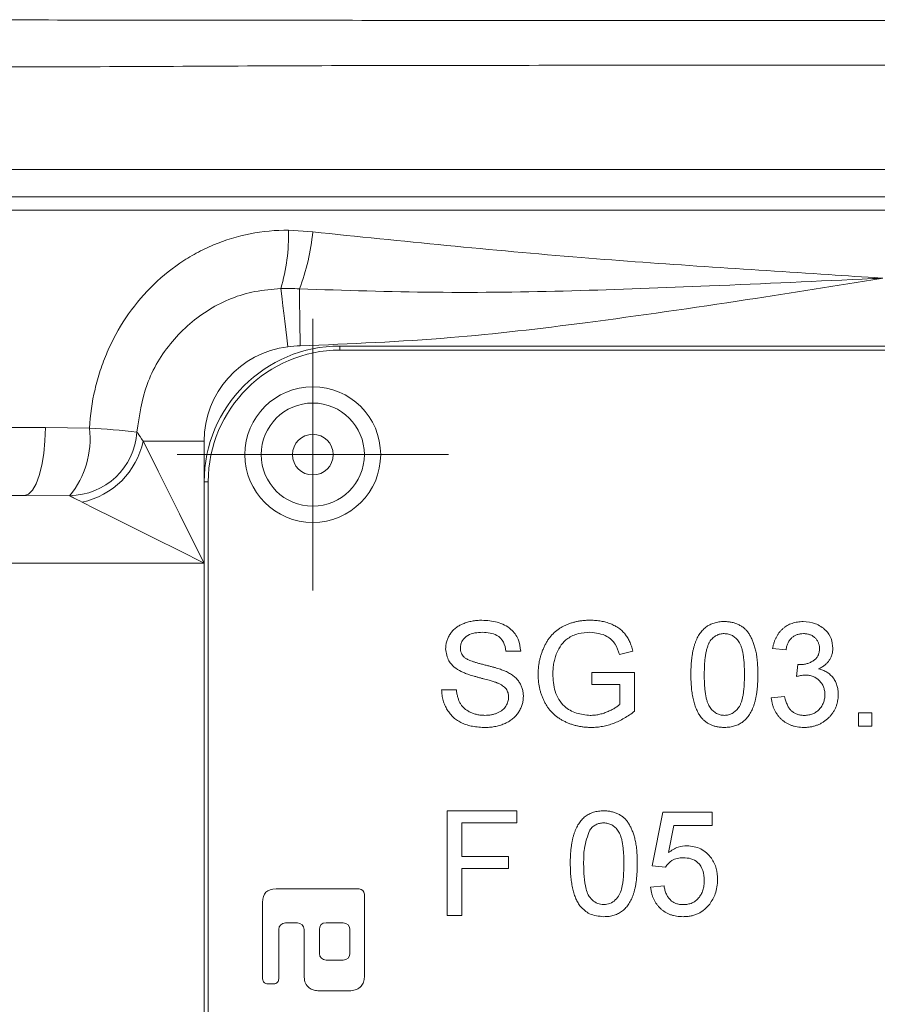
# Model space of a CAD drawing. Header units: millimetres. Extents: x 197 to 1079, y -127 to 860.
# Tile 25 of 28: x 955 to 986, y 747 to 784. Entities that reach past the tile are written whole.
import ezdxf

# ---------------------------------------------------------------- set-up
doc = ezdxf.new("R2010")
doc.units = ezdxf.units.MM

# ---------------------------------------------------------------- blocks, each defined once
blk = doc.blocks.new('SW_CENTERMARKSYMBOL_7')
at = {"color": 0, "linetype": 'Continuous', "lineweight": 0}
for p, q in [((0, 2.5), (0, 5)), ((0, 0), (0, 2.5)), ((-2.5, 0), (-5, 0)), ((0, 0), (-2.5, 0)), ((0, 0), (2.5, 0)), ((0, 0), (0, -2.5)), ((2.5, 0), (5, 0)), ((0, -2.5), (0, -5))]:
    blk.add_line(p, q, dxfattribs=at)

msp = doc.modelspace()

# ---------------------------------------------------------------- linework, layer by layer
at = {"color": 7, "linetype": 'Continuous', "lineweight": 15}
for p, q in [((942.673, 778.123), (1030.476, 778.123)), ((942.892, 777.123), (1030.257, 777.123)), ((1030.476, 776.623), (942.673, 776.623)), ((964.683, 775.888), (965.575, 775.827)), ((966.575, 771.623), (1006.575, 771.623)), ((966.575, 771.623), (966.575, 771.473)), ((1006.575, 771.473), (966.575, 771.473)), ((942.673, 768.623), (955.723, 768.623)), ((955.723, 768.623), (957.346, 768.595)), ((959.325, 768.123), (961.575, 768.123)), ((961.575, 726.623), (961.575, 766.623)), ((961.575, 766.623), (961.725, 766.623)), ((961.725, 766.623), (961.725, 726.623)), ((911.575, 766.123), (954.952, 766.123)), ((956.615, 766.109), (954.952, 766.123)), ((961.575, 763.623), (911.575, 763.623)), ((973.234, 760.387), (972.691, 760.387)), ((977.366, 760.387), (976.869, 760.262)), ((983.007, 760.436), (982.513, 760.485)), ((975.85, 759.597), (977.429, 759.597)), ((975.85, 759.153), (975.85, 759.597)), ((977.429, 759.597), (977.429, 758.172)), ((983.397, 759.449), (983.448, 759.893)), ((970.321, 758.955), (970.864, 758.955)), ((976.886, 759.153), (975.85, 759.153)), ((976.886, 758.423), (976.886, 759.153)), ((982.464, 758.659), (982.957, 758.708)), ((985.672, 758.116), (986.166, 758.116)), ((985.672, 757.623), (985.672, 758.116)), ((986.166, 758.116), (986.166, 757.623)), ((986.166, 757.623), (985.672, 757.623)), ((970.519, 754.5), (973.086, 754.5)), ((970.519, 750.65), (970.519, 754.5)), ((973.086, 754.5), (973.086, 754.056)), ((978.071, 752.476), (978.466, 754.451)), ((978.466, 754.451), (980.292, 754.451)), ((980.292, 754.451), (980.292, 753.957)), ((971.062, 754.056), (971.062, 752.822)), ((973.086, 754.056), (971.062, 754.056)), ((978.869, 753.957), (978.673, 752.96)), ((980.292, 753.957), (978.869, 753.957)), ((971.062, 752.822), (972.789, 752.822)), ((972.789, 752.822), (972.789, 752.378)), ((972.789, 752.378), (971.062, 752.378)), ((971.062, 752.378), (971.062, 750.65)), ((978.564, 752.427), (978.071, 752.476)), ((967.287, 751.623), (964.225, 751.623)), ((978.021, 751.687), (978.515, 751.736)), ((967.475, 748.373), (967.475, 751.435)), ((963.725, 751.123), (963.725, 748.31)), ((971.062, 750.65), (970.519, 750.65)), ((964.318, 748.31), (964.318, 750.123)), ((964.568, 750.373), (965.006, 750.373)), ((965.256, 750.123), (965.256, 748.373)), ((965.818, 750.123), (965.818, 749.248)), ((966.693, 750.373), (966.068, 750.373)), ((966.943, 749.248), (966.943, 750.123)), ((966.068, 748.998), (966.693, 748.998)), ((963.912, 748.123), (964.131, 748.123)), ((965.756, 747.873), (966.975, 747.873))]:
    msp.add_line(p, q, dxfattribs=at)
at = {"color": 8, "linetype": 'Continuous', "lineweight": 15}
msp.add_line((961.575, 768.123), (961.575, 766.623), dxfattribs=at)
at = {"color": 7, "linetype": 'Continuous', "lineweight": 15, "flags": 128}
for points in [[(964.395, 773.743), (964.417, 773.562), (964.443, 773.348), (964.472, 773.104), (964.505, 772.835), (964.54, 772.544), (964.577, 772.238), (964.615, 771.92), (964.654, 771.597)], [(965.08, 773.727), (965.083, 773.542), (965.086, 773.328), (965.089, 773.087), (965.093, 772.823), (965.097, 772.541), (965.101, 772.245), (965.106, 771.939), (965.11, 771.628)], [(954.952, 766.123), (955.102, 766.171), (955.247, 766.313), (955.38, 766.544), (955.497, 766.855), (955.593, 767.234), (955.664, 767.666), (955.708, 768.135), (955.723, 768.623)], [(959.325, 768.123), (959.566, 767.64), (959.877, 767.018), (960.247, 766.278), (960.663, 765.446), (961.111, 764.55), (961.575, 763.623)], [(961.575, 763.623), (960.647, 764.086), (959.751, 764.534), (958.919, 764.95), (958.179, 765.32), (957.557, 765.631), (957.075, 765.873)]]:
    msp.add_lwpolyline(points, dxfattribs=at)
at = {"color": 7, "linetype": 'Continuous', "lineweight": 15}
for radius in [2.5, 1.9, 0.75]:
    msp.add_circle((965.575, 767.623), radius, dxfattribs=at)
for centre, radius, start, end in [((957.62, 775.744), 7.064, 343.547, 1.173), ((957.752, 776.563), 7.858, 338.8416, 354.6185), ((966.575, 766.623), 5, 90, 180), ((965.075, 768.123), 3.5, 96.8968, 180), ((966.575, 766.623), 4.85, 90, 180), ((954.098, 768.199), 3.272, 320.2968, 6.9469), ((956.585, 768.627), 2.518, 270.685, 356.1181), ((955.907, 739.285), 29.345, 83.758, 87.1893), ((956.482, 768.715), 2.904, 281.7746, 348.225)]:
    msp.add_arc(centre, radius, start, end, dxfattribs=at)
for points, knots in [([(943.044, 783.646), (943.096, 783.646), (943.15, 783.645), (943.256, 783.645), (943.416, 783.645), (943.788, 783.645), (944.536, 783.644), (946.037, 783.644), (947.335, 783.643), (949.948, 783.641), (951.711, 783.639), (957.058, 783.633), (960.661, 783.629), (967.939, 783.621), (971.614, 783.618), (977.183, 783.613), (979.048, 783.612), (981.861, 783.611), (982.801, 783.611), (984.685, 783.61), (985.631, 783.61), (990.359, 783.61), (994.104, 783.614), (1001.526, 783.618), (1005.201, 783.622), (1010.662, 783.627), (1012.474, 783.629), (1016.08, 783.633), (1017.876, 783.635), (1021.441, 783.638), (1023.203, 783.64), (1025.814, 783.642), (1026.68, 783.643), (1028.4, 783.644), (1029.257, 783.645), (1030.106, 783.646)], [0, 0, 0, 0, 0.001953, 0.001953, 0.003906, 0.007813, 0.015625, 0.03125, 0.0625, 0.0625, 0.125, 0.125, 0.25, 0.25, 0.375, 0.375, 0.4375, 0.4375, 0.46875, 0.46875, 0.5, 0.5, 0.625, 0.625, 0.75, 0.75, 0.8125, 0.8125, 0.875, 0.875, 0.9375, 0.9375, 0.96875, 0.96875, 1, 1, 1, 1]), ([(1030.476, 781.896), (1028.644, 781.927), (1024.977, 781.988), (1017.685, 781.882), (1008.508, 781.96), (997.397, 781.964), (986.15, 781.981), (974.909, 781.963), (963.814, 781.958), (954.796, 781.881), (947.786, 781.982), (944.377, 781.925), (942.673, 781.896)], [0, 0, 0, 0, 0.066774, 0.133567, 0.257132, 0.381092, 0.504657, 0.62822, 0.752177, 0.875741, 0.937879, 1, 1, 1, 1]), ([(957.346, 768.595), (957.373, 769.082), (957.443, 769.56), (957.607, 770.262), (957.672, 770.494), (957.823, 770.953), (957.909, 771.181), (958.196, 771.844), (958.423, 772.263), (958.953, 773.055), (959.258, 773.431), (959.924, 774.105), (960.285, 774.407), (960.871, 774.806), (961.075, 774.93), (961.492, 775.156), (961.704, 775.258), (962.353, 775.53), (962.801, 775.667), (963.732, 775.85), (964.206, 775.893), (964.683, 775.888)], [0, 0, 0, 0, 0.125, 0.125, 0.1875, 0.1875, 0.25, 0.25, 0.375, 0.375, 0.5, 0.5, 0.625, 0.625, 0.6875, 0.6875, 0.75, 0.75, 0.875, 0.875, 1, 1, 1, 1]), ([(965.575, 775.827), (968.859, 775.49), (975.133, 774.847), (982.177, 774.411), (985.889, 774.167), (986.553, 774.124), (986.575, 774.123)], [0, 0, 0, 0, 0.474056, 0.90585, 0.996982, 1, 1, 1, 1]), ([(986.575, 774.123), (986.553, 774.122), (986.425, 774.116), (984.295, 774.017), (978.81, 773.773), (971.763, 773.511), (966.739, 773.674), (965.08, 773.727)], [0, 0, 0, 0, 0.00301, 0.017869, 0.296842, 0.76781, 1, 1, 1, 1]), ([(986.575, 774.123), (986.554, 774.119), (984.888, 773.852), (981.24, 773.267), (975.954, 772.502), (970.468, 771.852), (966.956, 771.705), (965.11, 771.628)], [0, 0, 0, 0, 0.002888, 0.234097, 0.512545, 0.74379, 1, 1, 1, 1]), ([(964.395, 773.743), (964.076, 773.716), (963.16, 773.64), (961.717, 773.054), (960.327, 771.854), (959.363, 770.26), (959.185, 769.051), (959.098, 768.456)], [0, 0, 0, 0, 0.117282, 0.337682, 0.559394, 0.783402, 1, 1, 1, 1]), ([(959.098, 768.456), (959.107, 768.442), (959.144, 768.387), (959.247, 768.235), (959.325, 768.123)], [0, 0, 0, 0, 0.255448, 1, 1, 1, 1]), ([(957.075, 765.873), (956.96, 765.931), (956.806, 766.009), (956.67, 766.08), (956.635, 766.098), (956.615, 766.109)], [0, 0, 0, 0, 0.560227, 0.755593, 1, 1, 1, 1]), ([(970.469, 760.468), (970.471, 760.515), (970.475, 760.61), (970.507, 760.75), (970.559, 760.884), (970.618, 760.99), (970.675, 761.071), (970.723, 761.129), (970.776, 761.182), (970.833, 761.232), (970.895, 761.278), (970.962, 761.32), (971.034, 761.358), (971.136, 761.404), (971.271, 761.452), (971.442, 761.493), (971.621, 761.517), (971.743, 761.52), (971.806, 761.522)], [0.0000057, 0.0000057, 0.0000057, 0.0000057, 0.0750035, 0.1491814, 0.2236883, 0.3009941, 0.3401568, 0.3792002, 0.4183796, 0.4582131, 0.4984145, 0.540041, 0.5821966, 0.626177, 0.715844, 0.8073634, 0.9016236, 1, 1, 1, 1]), ([(971.806, 761.522), (971.997, 761.51), (972.378, 761.487), (972.87, 761.244), (973.171, 760.835), (973.213, 760.536), (973.234, 760.387)], [0, 0, 0, 0, 0.280839, 0.560178, 0.779864, 1, 1, 1, 1]), ([(973.875, 759.529), (973.876, 759.575), (973.878, 759.666), (973.889, 759.803), (973.907, 759.937), (973.932, 760.068), (973.966, 760.197), (974.006, 760.324), (974.054, 760.449), (974.108, 760.57), (974.17, 760.686), (974.237, 760.796), (974.312, 760.898), (974.394, 760.991), (974.481, 761.078), (974.575, 761.156), (974.676, 761.227), (974.783, 761.289), (974.895, 761.344), (975.011, 761.392), (975.132, 761.431), (975.256, 761.465), (975.385, 761.49), (975.518, 761.509), (975.656, 761.52), (975.749, 761.521), (975.796, 761.522)], [0, 0, 0, 0, 0.044169, 0.087717, 0.131042, 0.173756, 0.216291, 0.258727, 0.301512, 0.344238, 0.386387, 0.427593, 0.467798, 0.507314, 0.546557, 0.585623, 0.624764, 0.664233, 0.704055, 0.744318, 0.784877, 0.825981, 0.867969, 0.910805, 0.954845, 1, 1, 1, 1]), ([(975.796, 761.522), (975.863, 761.52), (975.996, 761.517), (976.19, 761.491), (976.374, 761.45), (976.547, 761.392), (976.706, 761.318), (976.849, 761.232), (976.972, 761.131), (977.08, 761.015), (977.17, 760.883), (977.247, 760.734), (977.315, 760.568), (977.349, 760.449), (977.366, 760.387)], [0, 0, 0, 0, 0.095887, 0.188105, 0.276649, 0.363159, 0.445947, 0.524102, 0.598915, 0.671865, 0.746233, 0.824937, 0.909424, 1, 1, 1, 1]), ([(979.502, 759.521), (979.503, 759.576), (979.504, 759.684), (979.51, 759.842), (979.52, 759.992), (979.536, 760.133), (979.555, 760.267), (979.579, 760.394), (979.606, 760.512), (979.639, 760.623), (979.675, 760.726), (979.716, 760.822), (979.762, 760.912), (979.809, 760.996), (979.864, 761.072), (979.921, 761.142), (979.983, 761.206), (980.049, 761.262), (980.12, 761.312), (980.195, 761.355), (980.274, 761.392), (980.359, 761.421), (980.447, 761.444), (980.539, 761.461), (980.636, 761.471), (980.702, 761.472), (980.736, 761.473)], [0, 0, 0, 0, 0.063106, 0.123598, 0.18095, 0.235231, 0.287063, 0.336277, 0.382622, 0.426568, 0.468161, 0.508195, 0.546568, 0.583435, 0.619186, 0.653542, 0.687322, 0.720583, 0.753387, 0.786413, 0.819528, 0.853564, 0.888323, 0.924006, 0.961355, 1, 1, 1, 1]), ([(980.736, 761.473), (980.786, 761.471), (980.883, 761.468), (981.024, 761.445), (981.158, 761.406), (981.283, 761.352), (981.398, 761.283), (981.501, 761.201), (981.59, 761.103), (981.666, 760.992), (981.731, 760.868), (981.789, 760.731), (981.842, 760.583), (981.88, 760.45), (981.907, 760.335), (981.923, 760.24), (981.938, 760.138), (981.949, 760.029), (981.96, 759.913), (981.965, 759.789), (981.969, 759.658), (981.97, 759.568), (981.97, 759.521)], [0, 0, 0, 0, 0.05672, 0.111428, 0.164271, 0.216334, 0.267283, 0.317412, 0.367322, 0.418222, 0.471412, 0.527968, 0.588059, 0.652207, 0.686415, 0.723278, 0.762621, 0.804746, 0.849458, 0.89672, 0.946894, 1, 1, 1, 1]), ([(982.513, 760.485), (982.521, 760.524), (982.536, 760.598), (982.567, 760.707), (982.604, 760.808), (982.65, 760.902), (982.7, 760.991), (982.759, 761.072), (982.823, 761.147), (982.895, 761.215), (982.972, 761.276), (983.054, 761.329), (983.14, 761.373), (983.231, 761.409), (983.327, 761.438), (983.427, 761.458), (983.532, 761.471), (983.603, 761.472), (983.639, 761.473)], [0, 0, 0, 0, 0.071042, 0.139355, 0.204975, 0.268354, 0.330157, 0.390696, 0.450899, 0.510969, 0.570761, 0.629453, 0.688414, 0.747571, 0.808283, 0.870023, 0.933805, 1, 1, 1, 1]), ([(983.639, 761.473), (983.792, 761.458), (984.098, 761.428), (984.468, 761.189), (984.692, 760.854), (984.72, 760.614), (984.734, 760.494)], [0, 0, 0, 0, 0.280241, 0.559909, 0.780024, 1, 1, 1, 1]), ([(971.828, 761.078), (971.635, 761.068), (971.346, 761.053), (971.101, 760.815), (971.023, 760.643), (971.016, 760.55), (971.012, 760.503)], [0, 0, 0, 0, 0.498798, 0.748614, 0.874265, 1, 1, 1, 1]), ([(972.691, 760.387), (972.67, 760.502), (972.628, 760.731), (972.319, 761.047), (972.014, 761.066), (971.828, 761.078)], [0, 0, 0, 0, 0.281126, 0.560279, 1, 1, 1, 1]), ([(975.786, 761.078), (975.642, 761.07), (975.354, 761.054), (974.981, 760.883), (974.713, 760.621), (974.612, 760.419), (974.562, 760.317)], [0, 0, 0, 0, 0.2802579, 0.5599734, 0.7798229, 1, 1, 1, 1]), ([(976.869, 760.262), (976.827, 760.395), (976.742, 760.659), (976.365, 761.016), (976.005, 761.054), (975.786, 761.078)], [0, 0, 0, 0, 0.2816221, 0.5609294, 1, 1, 1, 1]), ([(980.731, 761.028), (980.705, 761.028), (980.655, 761.026), (980.581, 761.014), (980.511, 760.993), (980.445, 760.963), (980.383, 760.926), (980.323, 760.881), (980.268, 760.826), (980.235, 760.785), (980.219, 760.765)], [0, 0, 0, 0, 0.127683, 0.251774, 0.372806, 0.492736, 0.614015, 0.73716, 0.865588, 1, 1, 1, 1]), ([(981.477, 759.523), (981.476, 759.595), (981.475, 759.734), (981.465, 759.933), (981.449, 760.113), (981.427, 760.273), (981.399, 760.415), (981.364, 760.538), (981.322, 760.642), (981.272, 760.729), (981.217, 760.8), (981.159, 760.86), (981.098, 760.913), (981.032, 760.955), (980.962, 760.989), (980.888, 761.011), (980.811, 761.026), (980.758, 761.027), (980.731, 761.028)], [0, 0, 0, 0, 0.115634, 0.221551, 0.317061, 0.403168, 0.480202, 0.547673, 0.607062, 0.658681, 0.705753, 0.75012, 0.792591, 0.833879, 0.874776, 0.915623, 0.956879, 1, 1, 1, 1]), ([(983.654, 761.028), (983.613, 761.027), (983.533, 761.024), (983.419, 760.995), (983.316, 760.948), (983.239, 760.894), (983.185, 760.841), (983.148, 760.797), (983.114, 760.748), (983.085, 760.695), (983.06, 760.637), (983.037, 760.574), (983.019, 760.507), (983.011, 760.46), (983.007, 760.436)], [0, 0, 0, 0, 0.1277972, 0.2467953, 0.3622843, 0.4776525, 0.5362368, 0.5955904, 0.6563438, 0.7190851, 0.7843492, 0.8528755, 0.9245513, 0.9999885, 0.9999885, 0.9999885, 0.9999885]), ([(984.241, 760.478), (984.24, 760.497), (984.24, 760.535), (984.232, 760.592), (984.218, 760.645), (984.201, 760.696), (984.177, 760.744), (984.149, 760.79), (984.116, 760.833), (984.078, 760.873), (984.035, 760.909), (983.99, 760.941), (983.941, 760.969), (983.889, 760.989), (983.835, 761.008), (983.777, 761.019), (983.717, 761.027), (983.676, 761.028), (983.654, 761.028)], [0, 0, 0, 0, 0.065055, 0.127229, 0.18801, 0.246984, 0.306666, 0.365782, 0.426171, 0.487872, 0.549751, 0.611203, 0.672846, 0.734955, 0.797976, 0.862556, 0.929817, 1, 1, 1, 1]), ([(980.219, 760.765), (980.2, 760.734), (980.162, 760.669), (980.118, 760.557), (980.08, 760.428), (980.049, 760.281), (980.025, 760.116), (980.008, 759.935), (979.998, 759.735), (979.997, 759.595), (979.996, 759.523)], [0, 0, 0, 0, 0.083889, 0.177155, 0.282516, 0.399994, 0.529487, 0.6728, 0.829535, 1, 1, 1, 1]), ([(971.038, 759.635), (970.951, 759.684), (970.778, 759.782), (970.533, 760.054), (970.493, 760.311), (970.469, 760.468)], [0, 0, 0, 0, 0.281448, 0.562359, 1, 1, 1, 1]), ([(971.012, 760.503), (971.014, 760.47), (971.017, 760.406), (971.044, 760.314), (971.087, 760.231), (971.129, 760.186), (971.15, 760.163)], [0, 0, 0, 0, 0.262741, 0.509957, 0.753327, 1, 1, 1, 1]), ([(974.562, 760.317), (974.54, 760.257), (974.495, 760.137), (974.45, 759.948), (974.424, 759.751), (974.42, 759.617), (974.418, 759.549)], [0.0000127, 0.0000127, 0.0000127, 0.0000127, 0.2429642, 0.4902272, 0.7406991, 0.9999832, 0.9999832, 0.9999832, 0.9999832]), ([(983.519, 759.888), (983.564, 759.889), (983.653, 759.893), (983.783, 759.92), (983.905, 759.967), (984.001, 760.019), (984.07, 760.07), (984.117, 760.113), (984.154, 760.162), (984.187, 760.216), (984.21, 760.275), (984.228, 760.338), (984.238, 760.406), (984.24, 760.453), (984.241, 760.478)], [0, 0, 0, 0, 0.129144, 0.254767, 0.378248, 0.503463, 0.565012, 0.624901, 0.683662, 0.742754, 0.802503, 0.865204, 0.930696, 1, 1, 1, 1]), ([(984.734, 760.494), (984.733, 760.454), (984.729, 760.375), (984.704, 760.26), (984.661, 760.15), (984.604, 760.047), (984.529, 759.951), (984.437, 759.866), (984.33, 759.79), (984.25, 759.751), (984.209, 759.73)], [0.000015, 0.000015, 0.000015, 0.000015, 0.1219512, 0.2407868, 0.3585499, 0.4790658, 0.6015185, 0.7275505, 0.8599321, 1, 1, 1, 1]), ([(971.15, 760.163), (971.164, 760.152), (971.193, 760.126), (971.248, 760.093), (971.317, 760.059), (971.399, 760.026), (971.494, 759.992), (971.603, 759.957), (971.725, 759.923), (971.858, 759.89), (971.992, 759.856), (972.119, 759.823), (972.236, 759.792), (972.342, 759.76), (972.438, 759.731), (972.523, 759.701), (972.597, 759.674), (972.643, 759.655), (972.664, 759.646)], [0, 0, 0, 0, 0.032743, 0.07241, 0.119612, 0.174674, 0.237347, 0.308355, 0.387633, 0.475252, 0.563336, 0.645141, 0.720208, 0.789275, 0.851496, 0.90733, 0.956968, 1, 1, 1, 1]), ([(972.379, 759.209), (972.365, 759.215), (972.335, 759.227), (972.282, 759.244), (972.22, 759.265), (972.147, 759.287), (972.062, 759.311), (971.967, 759.338), (971.861, 759.367), (971.748, 759.397), (971.633, 759.427), (971.523, 759.458), (971.422, 759.488), (971.328, 759.518), (971.244, 759.548), (971.168, 759.577), (971.099, 759.605), (971.058, 759.626), (971.038, 759.635)], [0, 0, 0, 0, 0.031201, 0.070488, 0.117216, 0.171578, 0.233599, 0.304115, 0.38178, 0.467272, 0.553962, 0.634703, 0.710033, 0.779089, 0.842963, 0.901, 0.953246, 1, 1, 1, 1]), ([(972.664, 759.646), (972.692, 759.634), (972.746, 759.608), (972.823, 759.566), (972.896, 759.521), (972.961, 759.473), (973.022, 759.424), (973.077, 759.371), (973.126, 759.316), (973.184, 759.24), (973.244, 759.137), (973.295, 759.005), (973.327, 758.863), (973.331, 758.765), (973.332, 758.715)], [0, 0, 0, 0, 0.074947, 0.147108, 0.21641, 0.282932, 0.347218, 0.409379, 0.469396, 0.528959, 0.644563, 0.759868, 0.877692, 1, 1, 1, 1]), ([(983.448, 759.893), (983.461, 759.892), (983.485, 759.889), (983.508, 759.888), (983.519, 759.888)], [0, 0, 0, 0, 0.566041, 1, 1, 1, 1]), ([(984.209, 759.73), (984.237, 759.723), (984.291, 759.71), (984.368, 759.681), (984.442, 759.649), (984.511, 759.61), (984.575, 759.567), (984.635, 759.517), (984.691, 759.464), (984.741, 759.404), (984.786, 759.34), (984.825, 759.271), (984.858, 759.199), (984.885, 759.123), (984.906, 759.043), (984.92, 758.959), (984.93, 758.871), (984.931, 758.811), (984.932, 758.781)], [0, 0, 0, 0, 0.065804, 0.128892, 0.190547, 0.251142, 0.310574, 0.370006, 0.429613, 0.489426, 0.54953, 0.610418, 0.671236, 0.733005, 0.796784, 0.861875, 0.929917, 1, 1, 1, 1]), ([(972.789, 758.689), (972.788, 758.717), (972.786, 758.772), (972.768, 758.85), (972.738, 758.924), (972.696, 758.992), (972.64, 759.056), (972.567, 759.112), (972.48, 759.165), (972.414, 759.194), (972.379, 759.209)], [0, 0, 0, 0, 0.11776, 0.230399, 0.34065, 0.451425, 0.567736, 0.696971, 0.839448, 1, 1, 1, 1]), ([(975.838, 757.573), (975.791, 757.574), (975.699, 757.575), (975.562, 757.587), (975.428, 757.606), (975.298, 757.632), (975.171, 757.666), (975.047, 757.708), (974.927, 757.757), (974.81, 757.813), (974.698, 757.876), (974.592, 757.946), (974.494, 758.024), (974.403, 758.108), (974.319, 758.199), (974.241, 758.296), (974.172, 758.4), (974.11, 758.511), (974.055, 758.626), (974.006, 758.745), (973.967, 758.868), (973.932, 758.993), (973.907, 759.123), (973.888, 759.255), (973.878, 759.391), (973.876, 759.483), (973.875, 759.529)], [0, 0, 0, 0, 0.044701, 0.088799, 0.131917, 0.174232, 0.216389, 0.258077, 0.299703, 0.341331, 0.382455, 0.423057, 0.462962, 0.502619, 0.541927, 0.581639, 0.621693, 0.662266, 0.703341, 0.744325, 0.785623, 0.827065, 0.869331, 0.91196, 0.955546, 1, 1, 1, 1]), ([(974.418, 759.549), (974.43, 759.331), (974.454, 758.895), (974.776, 758.346), (975.28, 758.066), (975.622, 758.034), (975.793, 758.017)], [0, 0, 0, 0, 0.280781, 0.55943, 0.779464, 1, 1, 1, 1]), ([(979.876, 757.944), (979.846, 757.988), (979.783, 758.079), (979.709, 758.234), (979.643, 758.404), (979.592, 758.593), (979.552, 758.8), (979.522, 759.025), (979.506, 759.267), (979.503, 759.435), (979.502, 759.521)], [0, 0, 0, 0, 0.097421, 0.200886, 0.311172, 0.429798, 0.55774, 0.694715, 0.84213, 1, 1, 1, 1]), ([(979.996, 759.523), (979.996, 759.449), (979.997, 759.307), (980.007, 759.105), (980.024, 758.922), (980.046, 758.759), (980.076, 758.616), (980.113, 758.494), (980.154, 758.39), (980.206, 758.306), (980.262, 758.238), (980.321, 758.179), (980.382, 758.129), (980.447, 758.088), (980.515, 758.056), (980.586, 758.033), (980.66, 758.02), (980.711, 758.018), (980.736, 758.017)], [0, 0, 0, 0, 0.118406, 0.226654, 0.324092, 0.411705, 0.489026, 0.556909, 0.616233, 0.667349, 0.713512, 0.757697, 0.799493, 0.839976, 0.879886, 0.919149, 0.959227, 1, 1, 1, 1]), ([(980.736, 758.017), (980.762, 758.018), (980.812, 758.02), (980.887, 758.033), (980.958, 758.057), (981.026, 758.089), (981.091, 758.129), (981.151, 758.18), (981.21, 758.239), (981.266, 758.308), (981.318, 758.392), (981.36, 758.495), (981.397, 758.618), (981.426, 758.761), (981.449, 758.923), (981.465, 759.105), (981.475, 759.307), (981.476, 759.449), (981.477, 759.523)], [0, 0, 0, 0, 0.040786, 0.080878, 0.120281, 0.160204, 0.200481, 0.242551, 0.28675, 0.333247, 0.38438, 0.443724, 0.51163, 0.588977, 0.676211, 0.773681, 0.881555, 1, 1, 1, 1]), ([(981.97, 759.521), (981.97, 759.467), (981.969, 759.36), (981.963, 759.203), (981.952, 759.055), (981.937, 758.914), (981.918, 758.78), (981.894, 758.654), (981.867, 758.537), (981.835, 758.426), (981.799, 758.322), (981.758, 758.226), (981.713, 758.136), (981.664, 758.053), (981.611, 757.976), (981.554, 757.905), (981.492, 757.842), (981.425, 757.785), (981.355, 757.735), (981.279, 757.691), (981.199, 757.655), (981.115, 757.625), (981.027, 757.602), (980.934, 757.585), (980.837, 757.575), (980.77, 757.574), (980.736, 757.573)], [0, 0, 0, 0, 0.062873, 0.122835, 0.179654, 0.233956, 0.285547, 0.334519, 0.380623, 0.42453, 0.466442, 0.506515, 0.544793, 0.581846, 0.617462, 0.65208, 0.685893, 0.719187, 0.752193, 0.785251, 0.818667, 0.852836, 0.887628, 0.923636, 0.961022, 1, 1, 1, 1]), ([(983.716, 759.501), (983.656, 759.497), (983.548, 759.489), (983.443, 759.461), (983.397, 759.449)], [0, 0, 0, 0, 0.55976, 1, 1, 1, 1]), ([(984.438, 758.785), (984.438, 758.81), (984.437, 758.86), (984.426, 758.933), (984.411, 759.003), (984.388, 759.069), (984.36, 759.132), (984.324, 759.191), (984.283, 759.247), (984.235, 759.299), (984.183, 759.347), (984.126, 759.388), (984.067, 759.423), (984.003, 759.451), (983.936, 759.474), (983.866, 759.49), (983.792, 759.5), (983.742, 759.501), (983.716, 759.501)], [0, 0, 0, 0, 0.067059, 0.131285, 0.193684, 0.254469, 0.31474, 0.375445, 0.435955, 0.498236, 0.560518, 0.621574, 0.681935, 0.742822, 0.804248, 0.867457, 0.932265, 1, 1, 1, 1]), ([(971.934, 757.573), (971.892, 757.574), (971.81, 757.574), (971.689, 757.582), (971.574, 757.596), (971.463, 757.612), (971.358, 757.635), (971.258, 757.662), (971.163, 757.696), (971.074, 757.734), (970.989, 757.777), (970.909, 757.825), (970.834, 757.879), (970.762, 757.936), (970.697, 758), (970.636, 758.069), (970.579, 758.142), (970.528, 758.221), (970.482, 758.303), (970.441, 758.388), (970.406, 758.476), (970.377, 758.567), (970.354, 758.66), (970.337, 758.756), (970.325, 758.855), (970.323, 758.922), (970.321, 758.955)], [0, 0, 0, 0, 0.052497, 0.103156, 0.151447, 0.198037, 0.242883, 0.28632, 0.327975, 0.368524, 0.407985, 0.446974, 0.485306, 0.523528, 0.561559, 0.59988, 0.63846, 0.677758, 0.71726, 0.756579, 0.796045, 0.83556, 0.875703, 0.916256, 0.957756, 1, 1, 1, 1]), ([(970.864, 758.955), (970.87, 758.906), (970.882, 758.813), (970.914, 758.68), (970.955, 758.561), (971.008, 758.454), (971.074, 758.359), (971.156, 758.274), (971.255, 758.199), (971.368, 758.136), (971.491, 758.082), (971.624, 758.045), (971.765, 758.022), (971.861, 758.019), (971.91, 758.017)], [0, 0, 0, 0, 0.093813, 0.180221, 0.26041, 0.334687, 0.407066, 0.481435, 0.559272, 0.642466, 0.728537, 0.815944, 0.906018, 1, 1, 1, 1]), ([(971.91, 758.017), (971.954, 758.018), (972.038, 758.02), (972.161, 758.039), (972.276, 758.066), (972.383, 758.106), (972.478, 758.157), (972.563, 758.214), (972.633, 758.282), (972.69, 758.358), (972.734, 758.438), (972.765, 758.521), (972.786, 758.604), (972.788, 758.661), (972.789, 758.689)], [0, 0, 0, 0, 0.105629, 0.205337, 0.301212, 0.393306, 0.480736, 0.562849, 0.641019, 0.717707, 0.791768, 0.86252, 0.931748, 1, 1, 1, 1]), ([(973.332, 758.715), (973.33, 758.665), (973.326, 758.565), (973.292, 758.418), (973.238, 758.275), (973.175, 758.162), (973.115, 758.076), (973.065, 758.013), (973.009, 757.956), (972.949, 757.901), (972.885, 757.851), (972.815, 757.804), (972.741, 757.761), (972.636, 757.708), (972.496, 757.654), (972.317, 757.606), (972.129, 757.578), (972, 757.575), (971.934, 757.573)], [0, 0, 0, 0, 0.074812, 0.1489, 0.223876, 0.301296, 0.34089, 0.380334, 0.420119, 0.45994, 0.500819, 0.541892, 0.584422, 0.62806, 0.717242, 0.807928, 0.90193, 1, 1, 1, 1]), ([(983.661, 757.573), (983.621, 757.574), (983.542, 757.576), (983.425, 757.59), (983.313, 757.614), (983.207, 757.647), (983.106, 757.69), (983.011, 757.741), (982.921, 757.804), (982.836, 757.874), (982.759, 757.952), (982.689, 758.036), (982.631, 758.127), (982.578, 758.222), (982.536, 758.323), (982.503, 758.43), (982.478, 758.543), (982.468, 758.62), (982.464, 758.659)], [0, 0, 0, 0, 0.067786, 0.133395, 0.196946, 0.258897, 0.319798, 0.380228, 0.441023, 0.502893, 0.564824, 0.625203, 0.685633, 0.746063, 0.807361, 0.869312, 0.933798, 1, 1, 1, 1]), ([(982.957, 758.708), (982.964, 758.679), (982.977, 758.621), (983.001, 758.539), (983.028, 758.463), (983.058, 758.393), (983.091, 758.33), (983.127, 758.274), (983.166, 758.223), (983.209, 758.179), (983.255, 758.141), (983.305, 758.107), (983.358, 758.08), (983.415, 758.056), (983.476, 758.04), (983.54, 758.026), (983.609, 758.019), (983.655, 758.018), (983.679, 758.017)], [0, 0, 0, 0, 0.082554, 0.159736, 0.233119, 0.301668, 0.365757, 0.426433, 0.484172, 0.539528, 0.593126, 0.647011, 0.701401, 0.756557, 0.813868, 0.873077, 0.934972, 1, 1, 1, 1]), ([(984.932, 758.781), (984.931, 758.739), (984.929, 758.658), (984.911, 758.538), (984.883, 758.424), (984.843, 758.314), (984.793, 758.208), (984.731, 758.108), (984.657, 758.013), (984.573, 757.923), (984.481, 757.841), (984.382, 757.769), (984.276, 757.709), (984.165, 757.659), (984.047, 757.62), (983.924, 757.593), (983.795, 757.576), (983.706, 757.574), (983.661, 757.573)], [0, 0, 0, 0, 0.063505, 0.124807, 0.184923, 0.24438, 0.30378, 0.363596, 0.42484, 0.487854, 0.551505, 0.613853, 0.675635, 0.737732, 0.800414, 0.864656, 0.930983, 1, 1, 1, 1]), ([(983.679, 758.017), (983.707, 758.018), (983.762, 758.019), (983.842, 758.03), (983.918, 758.047), (983.989, 758.07), (984.056, 758.103), (984.119, 758.141), (984.178, 758.185), (984.232, 758.237), (984.28, 758.294), (984.323, 758.354), (984.358, 758.418), (984.388, 758.485), (984.41, 758.555), (984.426, 758.629), (984.437, 758.706), (984.438, 758.758), (984.438, 758.785)], [0, 0, 0, 0, 0.069457, 0.135649, 0.199607, 0.261428, 0.322097, 0.38238, 0.443259, 0.504962, 0.566849, 0.627624, 0.687496, 0.747368, 0.808187, 0.870142, 0.933725, 1, 1, 1, 1]), ([(975.793, 758.017), (975.846, 758.019), (975.953, 758.021), (976.112, 758.048), (976.269, 758.087), (976.42, 758.145), (976.562, 758.209), (976.687, 758.276), (976.796, 758.346), (976.857, 758.398), (976.886, 758.423)], [0, 0, 0, 0, 0.135037, 0.269582, 0.405471, 0.543757, 0.67637, 0.79649, 0.903684, 1, 1, 1, 1]), ([(977.429, 758.172), (977.367, 758.125), (977.245, 758.031), (977.051, 757.91), (976.857, 757.805), (976.658, 757.721), (976.457, 757.655), (976.253, 757.608), (976.046, 757.578), (975.908, 757.575), (975.838, 757.573)], [0, 0, 0, 0, 0.135795, 0.266767, 0.393756, 0.517553, 0.639261, 0.759818, 0.87975, 1, 1, 1, 1]), ([(980.736, 757.573), (980.692, 757.574), (980.605, 757.577), (980.478, 757.594), (980.359, 757.623), (980.247, 757.663), (980.143, 757.716), (980.046, 757.781), (979.955, 757.855), (979.903, 757.914), (979.876, 757.944)], [0, 0, 0, 0, 0.137903, 0.268873, 0.395178, 0.517089, 0.636743, 0.756222, 0.876628, 1, 1, 1, 1]), ([(975.06, 752.549), (975.06, 752.604), (975.061, 752.712), (975.067, 752.869), (975.078, 753.019), (975.094, 753.161), (975.112, 753.295), (975.136, 753.421), (975.164, 753.54), (975.196, 753.65), (975.233, 753.753), (975.273, 753.85), (975.319, 753.939), (975.367, 754.024), (975.422, 754.099), (975.479, 754.17), (975.541, 754.233), (975.607, 754.29), (975.678, 754.339), (975.753, 754.383), (975.832, 754.419), (975.916, 754.448), (976.004, 754.471), (976.097, 754.488), (976.194, 754.499), (976.26, 754.5), (976.294, 754.5)], [0, 0, 0, 0, 0.063106, 0.123598, 0.18095, 0.235231, 0.287063, 0.336277, 0.382622, 0.426568, 0.468161, 0.508195, 0.546568, 0.583435, 0.619186, 0.653542, 0.687322, 0.720583, 0.753387, 0.786413, 0.819528, 0.853564, 0.888323, 0.924006, 0.961355, 1, 1, 1, 1]), ([(976.294, 754.5), (976.343, 754.499), (976.44, 754.496), (976.582, 754.472), (976.716, 754.434), (976.841, 754.38), (976.956, 754.311), (977.059, 754.228), (977.147, 754.13), (977.223, 754.019), (977.289, 753.895), (977.347, 753.759), (977.399, 753.61), (977.438, 753.478), (977.464, 753.363), (977.481, 753.268), (977.496, 753.166), (977.507, 753.056), (977.517, 752.94), (977.523, 752.816), (977.527, 752.685), (977.527, 752.595), (977.528, 752.549)], [0, 0, 0, 0, 0.05672, 0.111428, 0.164271, 0.216334, 0.267283, 0.317412, 0.367322, 0.418222, 0.471412, 0.527968, 0.588059, 0.652207, 0.686415, 0.723278, 0.762621, 0.804746, 0.849458, 0.89672, 0.946894, 1, 1, 1, 1]), ([(975.776, 753.792), (975.696, 753.568), (975.552, 753.165), (975.553, 752.739), (975.553, 752.55)], [0, 0, 0, 0, 0.558071, 1, 1, 1, 1]), ([(976.288, 754.056), (976.263, 754.055), (976.213, 754.054), (976.139, 754.041), (976.069, 754.02), (976.003, 753.991), (975.94, 753.954), (975.881, 753.908), (975.826, 753.854), (975.793, 753.813), (975.776, 753.792)], [0, 0, 0, 0, 0.1276829, 0.2517743, 0.3728062, 0.4927365, 0.6140149, 0.7371601, 0.8655879, 0.9999866, 0.9999866, 0.9999866, 0.9999866]), ([(977.034, 752.55), (977.034, 752.623), (977.033, 752.762), (977.023, 752.96), (977.007, 753.14), (976.985, 753.301), (976.956, 753.443), (976.921, 753.566), (976.88, 753.67), (976.83, 753.756), (976.775, 753.827), (976.717, 753.888), (976.656, 753.941), (976.589, 753.982), (976.52, 754.016), (976.446, 754.039), (976.368, 754.053), (976.315, 754.055), (976.288, 754.056)], [0.0000069, 0.0000069, 0.0000069, 0.0000069, 0.1156341, 0.2215506, 0.3170615, 0.4031682, 0.4802019, 0.5476729, 0.6070619, 0.6586807, 0.7057532, 0.7501195, 0.7925906, 0.8338795, 0.8747757, 0.9156225, 0.9568788, 1, 1, 1, 1]), ([(978.673, 752.96), (978.79, 753.04), (978.998, 753.184), (979.249, 753.207), (979.359, 753.217)], [0, 0, 0, 0, 0.559924, 1, 1, 1, 1]), ([(979.359, 753.217), (979.536, 753.194), (979.888, 753.148), (980.261, 752.796), (980.463, 752.386), (980.48, 752.109), (980.489, 751.97)], [0, 0, 0, 0, 0.279161, 0.558693, 0.779135, 1, 1, 1, 1]), ([(979.223, 752.773), (979.15, 752.769), (979.005, 752.762), (978.758, 752.662), (978.638, 752.516), (978.564, 752.427)], [0, 0, 0, 0, 0.280889, 0.561147, 1, 1, 1, 1]), ([(979.996, 751.941), (979.988, 752.062), (979.972, 752.303), (979.79, 752.605), (979.508, 752.756), (979.318, 752.767), (979.223, 752.773)], [0, 0, 0, 0, 0.2806389, 0.5595937, 0.7792893, 1, 1, 1, 1]), ([(975.434, 750.972), (975.403, 751.016), (975.34, 751.106), (975.267, 751.261), (975.201, 751.432), (975.15, 751.621), (975.109, 751.828), (975.08, 752.052), (975.064, 752.295), (975.061, 752.462), (975.06, 752.549)], [0.0000051, 0.0000051, 0.0000051, 0.0000051, 0.0974207, 0.2008856, 0.311172, 0.4297979, 0.5577399, 0.6947153, 0.8421299, 1, 1, 1, 1]), ([(975.553, 752.55), (975.557, 752.236), (975.562, 751.843), (975.712, 751.393), (975.862, 751.21), (976.058, 751.069), (976.215, 751.053), (976.294, 751.045)], [0, 0, 0, 0, 0.500373, 0.625567, 0.750546, 0.875303, 1, 1, 1, 1]), ([(976.294, 751.045), (976.372, 751.053), (976.529, 751.07), (976.725, 751.21), (976.875, 751.394), (977.025, 751.843), (977.03, 752.236), (977.034, 752.55)], [0, 0, 0, 0, 0.124659, 0.249386, 0.374368, 0.499591, 1, 1, 1, 1]), ([(977.528, 752.549), (977.527, 752.494), (977.526, 752.387), (977.52, 752.231), (977.509, 752.082), (977.495, 751.941), (977.476, 751.808), (977.452, 751.682), (977.424, 751.564), (977.393, 751.454), (977.357, 751.35), (977.316, 751.253), (977.271, 751.163), (977.222, 751.08), (977.168, 751.003), (977.111, 750.933), (977.049, 750.869), (976.983, 750.813), (976.912, 750.762), (976.837, 750.719), (976.757, 750.683), (976.673, 750.652), (976.585, 750.63), (976.492, 750.612), (976.394, 750.602), (976.328, 750.601), (976.294, 750.601)], [0, 0, 0, 0, 0.062873, 0.122835, 0.179654, 0.233956, 0.285547, 0.334519, 0.380623, 0.42453, 0.466442, 0.506515, 0.544793, 0.581846, 0.617462, 0.65208, 0.685893, 0.719187, 0.752193, 0.785251, 0.818667, 0.852836, 0.887628, 0.923636, 0.961022, 1, 1, 1, 1]), ([(979.221, 751.045), (979.25, 751.046), (979.307, 751.047), (979.391, 751.059), (979.47, 751.078), (979.544, 751.104), (979.613, 751.139), (979.677, 751.182), (979.737, 751.231), (979.79, 751.29), (979.839, 751.353), (979.881, 751.423), (979.916, 751.497), (979.946, 751.576), (979.968, 751.66), (979.984, 751.75), (979.994, 751.844), (979.995, 751.908), (979.996, 751.941)], [0, 0, 0, 0, 0.065797, 0.128669, 0.188664, 0.247388, 0.304893, 0.361826, 0.419559, 0.478715, 0.538798, 0.598824, 0.660206, 0.722969, 0.788006, 0.855413, 0.926158, 1, 1, 1, 1]), ([(980.489, 751.97), (980.476, 751.788), (980.451, 751.461), (980.273, 751.188), (980.195, 751.068)], [0, 0, 0, 0, 0.5597637, 1, 1, 1, 1]), ([(979.218, 750.601), (979.176, 750.602), (979.095, 750.603), (978.976, 750.618), (978.864, 750.64), (978.756, 750.673), (978.655, 750.716), (978.559, 750.766), (978.471, 750.828), (978.387, 750.897), (978.311, 750.974), (978.244, 751.058), (978.185, 751.148), (978.133, 751.243), (978.093, 751.346), (978.06, 751.454), (978.035, 751.568), (978.026, 751.647), (978.021, 751.687)], [0, 0, 0, 0, 0.069318, 0.1356, 0.199729, 0.261792, 0.322921, 0.382979, 0.443008, 0.503494, 0.564037, 0.623705, 0.683372, 0.743809, 0.805009, 0.86761, 0.932759, 1, 1, 1, 1]), ([(978.515, 751.736), (978.52, 751.708), (978.529, 751.654), (978.547, 751.576), (978.571, 751.503), (978.597, 751.435), (978.629, 751.373), (978.663, 751.316), (978.703, 751.265), (978.745, 751.218), (978.792, 751.177), (978.843, 751.142), (978.897, 751.112), (978.954, 751.087), (979.016, 751.069), (979.081, 751.054), (979.15, 751.047), (979.197, 751.046), (979.221, 751.045)], [0, 0, 0, 0, 0.077361, 0.15048, 0.219977, 0.286681, 0.349678, 0.41068, 0.469427, 0.526756, 0.583142, 0.638824, 0.695263, 0.752696, 0.810849, 0.871356, 0.934436, 1, 1, 1, 1]), ([(976.294, 750.601), (976.109, 750.617), (975.778, 750.645), (975.539, 750.872), (975.434, 750.972)], [0, 0, 0, 0, 0.5597157, 1, 1, 1, 1]), ([(980.195, 751.068), (980.164, 751.031), (980.105, 750.957), (980.002, 750.862), (979.891, 750.782), (979.773, 750.714), (979.645, 750.663), (979.51, 750.628), (979.366, 750.604), (979.268, 750.602), (979.218, 750.601)], [0.0000091, 0.0000091, 0.0000091, 0.0000091, 0.127883, 0.2515595, 0.3727647, 0.4930749, 0.6136192, 0.7378284, 0.86619, 1, 1, 1, 1]), ([(963.725, 748.31), (963.728, 748.283), (963.736, 748.228), (963.786, 748.167), (963.847, 748.13), (963.89, 748.125), (963.912, 748.123)], [0, 0, 0, 0, 0.280491, 0.556462, 0.775069, 1, 1, 1, 1]), ([(964.131, 748.123), (964.158, 748.127), (964.213, 748.134), (964.274, 748.185), (964.311, 748.245), (964.316, 748.289), (964.318, 748.31)], [0, 0, 0, 0, 0.28129, 0.558627, 0.777495, 1, 1, 1, 1]), ([(965.256, 748.373), (965.266, 748.296), (965.285, 748.146), (965.423, 747.984), (965.586, 747.89), (965.699, 747.878), (965.756, 747.873)], [0, 0, 0, 0, 0.293306, 0.5680972, 0.7825514, 1, 1, 1, 1]), ([(966.975, 747.873), (967.046, 747.882), (967.189, 747.9), (967.353, 748.028), (967.456, 748.192), (967.468, 748.311), (967.475, 748.373)], [0, 0, 0, 0, 0.272596, 0.545069, 0.764864, 1, 1, 1, 1])]:
    msp.add_open_spline(points, degree=3, knots=knots, dxfattribs=at)
for points in [[(965.08, 773.727), (964.852, 773.745), (964.623, 773.75), (964.395, 773.743)], [(965.11, 771.628), (964.958, 771.626), (964.806, 771.616), (964.654, 771.597)], [(964.225, 751.623), (963.892, 751.623), (963.725, 751.46), (963.725, 751.123)], [(967.475, 751.435), (967.475, 751.538), (967.39, 751.623), (967.287, 751.623)], [(964.318, 750.123), (964.318, 750.263), (964.432, 750.373), (964.568, 750.373)], [(965.006, 750.373), (965.142, 750.373), (965.256, 750.263), (965.256, 750.123)], [(966.068, 750.373), (965.895, 750.373), (965.818, 750.289), (965.818, 750.123)], [(966.943, 750.123), (966.943, 750.259), (966.839, 750.373), (966.693, 750.373)], [(965.818, 749.248), (965.818, 749.112), (965.932, 748.998), (966.068, 748.998)], [(966.693, 748.998), (966.844, 748.998), (966.943, 749.123), (966.943, 749.248)]]:
    msp.add_open_spline(points, degree=3, dxfattribs=at)

# ---------------------------------------------------------------- block references
at = {"color": 7, "linetype": 'Continuous', "lineweight": 0}
msp.add_blockref('SW_CENTERMARKSYMBOL_7', (965.575, 767.623), dxfattribs=at)

doc.saveas('drawing.dxf')
